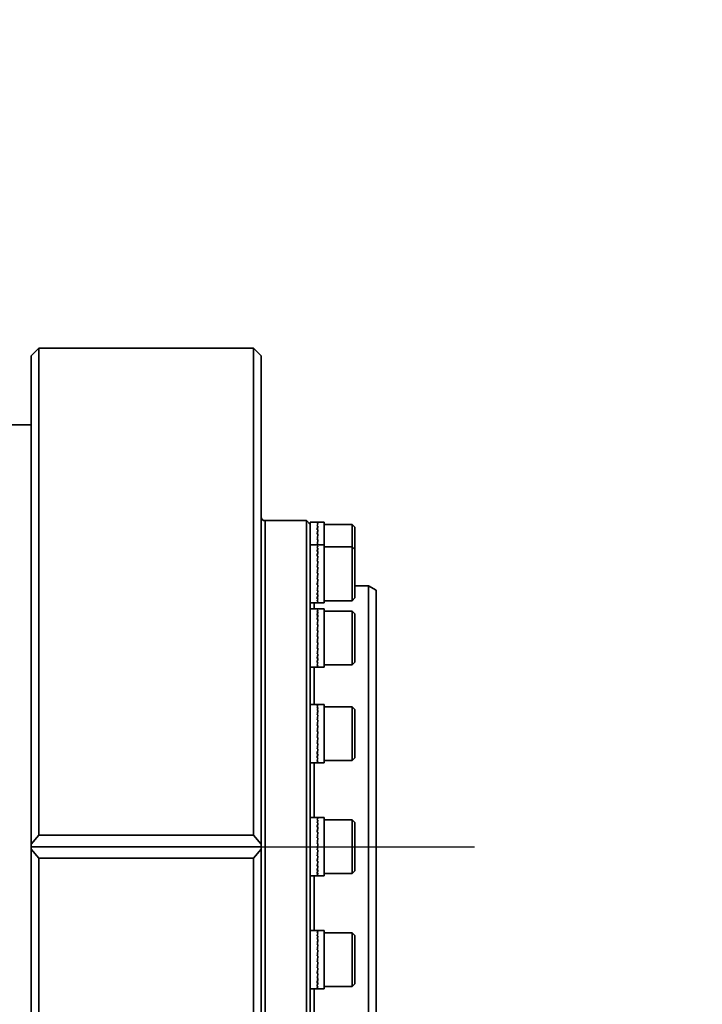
# Model space of a CAD drawing. Header units: millimetres. Extents: x -8713 to 3261, y -18743 to -8704.
# Tile 31 of 154: x -2886 to -2797, y -15415 to -15287. Entities that reach past the tile are written whole.
import ezdxf

# ---------------------------------------------------------------- set-up
doc = ezdxf.new("R2010")
doc.units = ezdxf.units.MM
doc.header["$LTSCALE"] = 10
doc.header["$PDSIZE"] = -1
doc.linetypes.add('CENTER', pattern=[50.8, 31.75, -6.35, 6.35, -6.35])
doc.layers.get('Defpoints').update_dxf_attribs({"true_color": 0x5e5e5e})
doc.layers.add('细实线层', color=7, linetype='Continuous')
doc.dimstyles.new('ISO-25', dxfattribs={"dimscale": 20, "dimtxt": 4, "dimasz": 3.05, "dimexe": 3, "dimexo": 0.625, "dimtad": 1, "dimdec": 0, "dimtxsty": 'Standard', "dimcen": 2.5, "dimclrd": 1, "dimclre": 1, "dimclrt": 4, "dimadec": 1, "dimazin": 2, "dimtfac": 1, "dimtdec": 0, "dimtmove": 0, "dimatfit": 0, "dimfxl": 1, "dimarcsym": 0})

# ---------------------------------------------------------------- blocks, each defined once
blk = doc.blocks.new('*U165')
at = {"color": 0, "linetype": 'CENTER', "transparency": 16777216}
blk.add_line((12.3, 0), (1446, 0), dxfattribs=at)
blk = doc.blocks.new('*D173')
at = {"color": 1, "lineweight": -2, "transparency": 16777216}
blk.add_line((-4272.58, -15394.48), (-2305.07, -14875.62), dxfattribs=at)
at = {"color": 1, "lineweight": 20, "transparency": 16777216}
blk.add_solid([(-2307.66, -14865.79), (-2302.48, -14885.45), (-2246.09, -14860.06)], dxfattribs=at)
at = {"layer": 'Defpoints', "color": 0, "lineweight": 20, "transparency": 16777216}
for p in [(-2246.09, -14860.06), (-4272.58, -15394.48)]:
    blk.add_point(p, dxfattribs=at)
at = {"color": 4, "transparency": 16777216, "insert": (-2602.33, -14899.25), "char_height": 80, "attachment_point": 5, "rotation": 14.7735}
blk.add_mtext('R2096', dxfattribs=at)

msp = doc.modelspace()

# ---------------------------------------------------------------- linework, layer by layer
at = {"layer": '细实线层', "linetype": 'Continuous', "lineweight": 35}
for p, q in [((-2883.38, -15329.48), (-2884.38, -15330.48)), ((-2855.38, -15329.48), (-2883.38, -15329.48)), ((-2883.38, -15329.48), (-2883.38, -15392.98)), ((-2854.38, -15330.48), (-2855.38, -15329.48)), ((-2855.38, -15392.98), (-2855.38, -15329.48)), ((-2884.38, -15394.15), (-2884.38, -15330.48)), ((-2854.38, -15330.48), (-2854.38, -15394.15)), ((-2884.38, -15339.48), (-2889.58, -15339.48)), ((-2848.48, -15351.98), (-2853.88, -15351.98)), ((-2853.88, -15351.98), (-2853.88, -15436.98)), ((-2847.98, -15352.48), (-2848.48, -15351.98)), ((-2848.48, -15436.98), (-2848.48, -15351.98)), ((-2847.03, -15352.18), (-2847.98, -15352.18)), ((-2847.98, -15352.18), (-2847.98, -15352.48)), ((-2847.98, -15352.51), (-2847.98, -15355.11)), ((-2846.99, -15352.2), (-2847.08, -15352.2)), ((-2846.99, -15352.2), (-2847.08, -15352.2)), ((-2846.99, -15352.37), (-2847.08, -15352.37)), ((-2847.08, -15352.37), (-2846.99, -15352.37)), ((-2846.99, -15352.69), (-2847.08, -15352.69)), ((-2847.08, -15352.69), (-2846.99, -15352.69)), ((-2846.18, -15352.18), (-2847.03, -15352.18)), ((-2846.18, -15355.11), (-2846.18, -15352.18)), ((-2842.53, -15352.48), (-2846.18, -15352.48)), ((-2842.18, -15352.83), (-2842.53, -15352.48)), ((-2842.53, -15355.41), (-2842.53, -15352.48)), ((-2842.18, -15352.83), (-2842.18, -15355.76)), ((-2846.99, -15353.16), (-2847.08, -15353.16)), ((-2847.08, -15353.16), (-2846.99, -15353.16)), ((-2846.99, -15353.75), (-2847.08, -15353.75)), ((-2847.08, -15353.75), (-2846.99, -15353.75)), ((-2847.04, -15355.11), (-2847.98, -15355.11)), ((-2847.98, -15355.11), (-2847.98, -15356.3)), ((-2846.99, -15354.44), (-2847.08, -15354.44)), ((-2847.08, -15354.44), (-2846.99, -15354.44)), ((-2846.99, -15355.12), (-2847.08, -15355.12)), ((-2847.08, -15355.12), (-2846.99, -15355.12)), ((-2846.99, -15355.27), (-2847.08, -15355.27)), ((-2847.08, -15355.27), (-2846.99, -15355.27)), ((-2846.99, -15355.57), (-2847.08, -15355.57)), ((-2846.99, -15355.57), (-2847.08, -15355.57)), ((-2846.18, -15355.11), (-2847.04, -15355.11)), ((-2846.18, -15355.4), (-2846.18, -15355.11)), ((-2846.18, -15362.71), (-2846.18, -15355.4)), ((-2842.53, -15355.41), (-2846.18, -15355.41)), ((-2842.18, -15355.76), (-2842.53, -15355.41)), ((-2842.53, -15362.41), (-2842.53, -15355.41)), ((-2847.98, -15356.3), (-2847.98, -15363.71)), ((-2846.99, -15356.02), (-2847.08, -15356.02)), ((-2847.08, -15356.02), (-2846.99, -15356.02)), ((-2846.99, -15356.6), (-2847.08, -15356.6)), ((-2847.08, -15356.6), (-2846.99, -15356.6)), ((-2842.18, -15355.76), (-2842.18, -15362.06)), ((-2846.99, -15357.28), (-2847.08, -15357.28)), ((-2847.08, -15357.28), (-2846.99, -15357.28)), ((-2846.99, -15358.02), (-2847.08, -15358.02)), ((-2847.08, -15358.02), (-2846.99, -15358.02)), ((-2846.99, -15358.81), (-2847.08, -15358.81)), ((-2847.08, -15358.81), (-2846.99, -15358.81)), ((-2846.99, -15358.81), (-2846.99, -15358.81)), ((-2846.99, -15359.6), (-2847.08, -15359.6)), ((-2847.08, -15359.6), (-2847.08, -15359.6)), ((-2847.08, -15359.6), (-2846.99, -15359.6)), ((-2846.99, -15360.37), (-2847.08, -15360.37)), ((-2847.08, -15360.37), (-2846.99, -15360.37)), ((-2840.38, -15360.48), (-2842.18, -15360.48)), ((-2839.38, -15361.06), (-2840.38, -15360.48)), ((-2840.38, -15428.48), (-2840.38, -15360.48)), ((-2846.99, -15361.06), (-2847.08, -15361.06)), ((-2847.08, -15361.06), (-2846.99, -15361.06)), ((-2846.99, -15361.67), (-2847.08, -15361.67)), ((-2847.08, -15361.67), (-2846.99, -15361.67)), ((-2839.38, -15361.06), (-2839.38, -15427.9)), ((-2847.98, -15362.71), (-2847.04, -15362.71)), ((-2846.99, -15362.15), (-2847.08, -15362.15)), ((-2847.08, -15362.15), (-2846.99, -15362.15)), ((-2846.99, -15362.49), (-2847.08, -15362.49)), ((-2847.08, -15362.49), (-2846.99, -15362.49)), ((-2846.99, -15362.68), (-2847.08, -15362.68)), ((-2847.08, -15362.68), (-2846.99, -15362.68)), ((-2847.04, -15362.71), (-2846.18, -15362.71)), ((-2846.18, -15362.41), (-2842.53, -15362.41)), ((-2842.53, -15362.41), (-2842.18, -15362.06)), ((-2847.06, -15363.46), (-2847.98, -15363.46)), ((-2847.98, -15363.71), (-2847.98, -15365.9)), ((-2846.99, -15363.46), (-2847.08, -15363.46)), ((-2847.08, -15363.46), (-2846.99, -15363.46)), ((-2846.99, -15363.59), (-2847.08, -15363.59)), ((-2847.08, -15363.59), (-2846.99, -15363.59)), ((-2846.99, -15363.87), (-2847.08, -15363.87)), ((-2847.08, -15363.87), (-2846.99, -15363.87)), ((-2846.99, -15364.3), (-2847.08, -15364.3)), ((-2847.08, -15364.3), (-2846.99, -15364.3)), ((-2846.18, -15363.46), (-2847.05, -15363.46)), ((-2846.18, -15364.57), (-2846.18, -15363.46)), ((-2842.53, -15363.76), (-2846.18, -15363.76)), ((-2846.18, -15371.06), (-2846.18, -15364.57)), ((-2842.18, -15364.11), (-2842.53, -15363.76)), ((-2842.53, -15370.76), (-2842.53, -15363.76)), ((-2842.18, -15364.11), (-2842.18, -15370.41)), ((-2846.99, -15364.87), (-2847.08, -15364.87)), ((-2846.99, -15364.87), (-2847.08, -15364.87)), ((-2846.99, -15365.53), (-2847.08, -15365.53)), ((-2847.08, -15365.53), (-2846.99, -15365.53)), ((-2847.98, -15365.9), (-2847.98, -15376.99)), ((-2846.99, -15366.27), (-2847.08, -15366.27)), ((-2847.08, -15366.27), (-2846.99, -15366.27)), ((-2846.99, -15367.06), (-2847.08, -15367.06)), ((-2847.08, -15367.06), (-2846.99, -15367.06)), ((-2846.99, -15367.06), (-2846.99, -15367.06)), ((-2846.99, -15367.85), (-2847.08, -15367.85)), ((-2847.08, -15367.85), (-2847.08, -15367.85)), ((-2847.08, -15367.85), (-2846.99, -15367.85)), ((-2846.99, -15368.62), (-2847.08, -15368.62)), ((-2847.08, -15368.62), (-2846.99, -15368.62)), ((-2846.99, -15369.33), (-2847.08, -15369.33)), ((-2847.08, -15369.33), (-2846.99, -15369.33)), ((-2846.99, -15369.94), (-2847.08, -15369.94)), ((-2847.08, -15369.94), (-2846.99, -15369.94)), ((-2846.99, -15370.44), (-2847.08, -15370.44)), ((-2847.08, -15370.44), (-2846.99, -15370.44)), ((-2846.99, -15370.8), (-2847.08, -15370.8)), ((-2847.08, -15370.8), (-2846.99, -15370.8)), ((-2846.18, -15370.76), (-2842.53, -15370.76)), ((-2842.53, -15370.76), (-2842.18, -15370.41)), ((-2847.98, -15371.06), (-2847.06, -15371.06)), ((-2846.99, -15371.01), (-2847.08, -15371.01)), ((-2847.08, -15371.01), (-2846.99, -15371.01)), ((-2847.05, -15371.06), (-2846.18, -15371.06)), ((-2847.07, -15375.95), (-2847.98, -15375.95)), ((-2846.99, -15375.95), (-2847.08, -15375.95)), ((-2846.99, -15376.05), (-2847.08, -15376.05)), ((-2847.08, -15376.05), (-2846.99, -15376.05)), ((-2846.18, -15375.95), (-2847.07, -15375.95)), ((-2846.18, -15378.29), (-2846.18, -15375.95)), ((-2847.98, -15376.99), (-2847.98, -15379.85)), ((-2846.99, -15376.32), (-2847.08, -15376.32)), ((-2847.08, -15376.32), (-2846.99, -15376.32)), ((-2846.99, -15376.73), (-2847.08, -15376.73)), ((-2847.08, -15376.73), (-2846.99, -15376.73)), ((-2846.99, -15377.28), (-2847.08, -15377.28)), ((-2847.08, -15377.28), (-2846.99, -15377.28)), ((-2842.53, -15376.25), (-2846.18, -15376.25)), ((-2842.18, -15376.6), (-2842.53, -15376.25)), ((-2842.53, -15383.25), (-2842.53, -15376.25)), ((-2842.18, -15376.6), (-2842.18, -15382.9)), ((-2846.99, -15377.93), (-2847.08, -15377.93)), ((-2847.08, -15377.93), (-2846.99, -15377.93)), ((-2846.99, -15378.67), (-2847.08, -15378.67)), ((-2846.99, -15378.67), (-2847.08, -15378.67)), ((-2846.18, -15383.55), (-2846.18, -15378.29)), ((-2847.98, -15379.85), (-2847.98, -15392.94)), ((-2846.99, -15379.45), (-2847.08, -15379.45)), ((-2847.08, -15379.45), (-2846.99, -15379.45)), ((-2846.99, -15379.45), (-2846.99, -15379.45)), ((-2846.99, -15380.24), (-2847.08, -15380.24)), ((-2847.08, -15380.24), (-2847.08, -15380.24)), ((-2847.08, -15380.24), (-2846.99, -15380.24)), ((-2846.99, -15381.02), (-2847.08, -15381.02)), ((-2847.08, -15381.02), (-2846.99, -15381.02)), ((-2846.99, -15381.73), (-2847.08, -15381.73)), ((-2847.08, -15381.73), (-2846.99, -15381.73)), ((-2846.99, -15382.36), (-2847.08, -15382.36)), ((-2847.08, -15382.36), (-2846.99, -15382.36)), ((-2847.98, -15383.55), (-2847.07, -15383.55)), ((-2846.99, -15382.88), (-2847.08, -15382.88)), ((-2847.08, -15382.88), (-2846.99, -15382.88)), ((-2846.99, -15383.26), (-2847.08, -15383.26)), ((-2847.08, -15383.26), (-2846.99, -15383.26)), ((-2846.99, -15383.48), (-2847.08, -15383.48)), ((-2847.08, -15383.48), (-2846.99, -15383.48)), ((-2847.07, -15383.55), (-2846.18, -15383.55)), ((-2846.18, -15383.25), (-2842.53, -15383.25)), ((-2842.53, -15383.25), (-2842.18, -15382.9)), ((-2847.08, -15390.68), (-2847.98, -15390.68)), ((-2846.99, -15390.68), (-2847.08, -15390.68)), ((-2846.99, -15390.76), (-2847.08, -15390.76)), ((-2847.08, -15390.76), (-2846.99, -15390.76)), ((-2846.99, -15391.01), (-2847.08, -15391.01)), ((-2847.08, -15391.01), (-2846.99, -15391.01)), ((-2846.99, -15391.41), (-2847.08, -15391.41)), ((-2847.08, -15391.41), (-2846.99, -15391.41)), ((-2846.18, -15390.68), (-2846.99, -15390.68)), ((-2846.18, -15394.48), (-2846.18, -15390.68)), ((-2842.53, -15390.98), (-2846.18, -15390.98)), ((-2842.18, -15391.33), (-2842.53, -15390.98)), ((-2842.53, -15397.98), (-2842.53, -15390.98)), ((-2842.18, -15391.33), (-2842.18, -15397.63)), ((-2846.99, -15391.94), (-2847.08, -15391.94)), ((-2847.08, -15391.94), (-2846.99, -15391.94)), ((-2846.99, -15392.58), (-2847.08, -15392.58)), ((-2847.08, -15392.58), (-2846.99, -15392.58)), ((-2883.38, -15392.98), (-2884.38, -15394.15)), ((-2883.38, -15392.98), (-2855.38, -15392.98)), ((-2854.38, -15394.15), (-2855.38, -15392.98)), ((-2847.98, -15392.94), (-2847.98, -15396.03)), ((-2846.99, -15393.31), (-2847.08, -15393.31)), ((-2847.08, -15393.31), (-2846.99, -15393.31)), ((-2846.99, -15394.08), (-2847.08, -15394.08)), ((-2847.08, -15394.08), (-2846.99, -15394.08)), ((-2846.99, -15394.08), (-2846.99, -15394.08)), ((-2884.38, -15394.15), (-2884.38, -15394.48)), ((-2884.38, -15394.48), (-2854.38, -15394.48)), ((-2884.38, -15394.48), (-2884.38, -15394.81)), ((-2884.38, -15458.48), (-2884.38, -15394.81)), ((-2884.38, -15394.81), (-2883.38, -15395.98)), ((-2855.38, -15395.98), (-2854.38, -15394.81)), ((-2854.38, -15394.15), (-2854.38, -15394.48)), ((-2854.38, -15394.48), (-2854.38, -15394.81)), ((-2854.38, -15394.81), (-2854.38, -15458.48)), ((-2847.08, -15394.88), (-2847.08, -15394.88)), ((-2846.99, -15394.88), (-2847.08, -15394.88)), ((-2846.99, -15394.88), (-2847.08, -15394.88)), ((-2846.18, -15398.28), (-2846.18, -15394.48)), ((-2883.38, -15395.98), (-2883.38, -15459.48)), ((-2883.38, -15395.98), (-2855.38, -15395.98)), ((-2855.38, -15459.48), (-2855.38, -15395.98)), ((-2847.98, -15396.03), (-2847.98, -15409.11)), ((-2847.08, -15395.65), (-2846.99, -15395.65)), ((-2846.99, -15395.66), (-2847.08, -15395.66)), ((-2846.99, -15396.38), (-2847.08, -15396.38)), ((-2847.08, -15396.38), (-2846.99, -15396.38)), ((-2846.99, -15397.02), (-2847.08, -15397.02)), ((-2847.08, -15397.02), (-2846.99, -15397.02)), ((-2847.08, -15397.55), (-2846.99, -15397.55)), ((-2846.99, -15397.56), (-2847.08, -15397.56)), ((-2846.99, -15397.95), (-2847.08, -15397.95)), ((-2847.08, -15397.95), (-2846.99, -15397.95)), ((-2842.53, -15397.98), (-2842.18, -15397.63)), ((-2847.98, -15398.28), (-2847.08, -15398.28)), ((-2846.99, -15398.2), (-2847.08, -15398.2)), ((-2847.08, -15398.2), (-2846.99, -15398.2)), ((-2847.08, -15398.28), (-2846.99, -15398.28)), ((-2846.99, -15398.28), (-2846.18, -15398.28)), ((-2846.18, -15397.98), (-2842.53, -15397.98)), ((-2847, -15405.41), (-2847.98, -15405.41)), ((-2846.99, -15405.48), (-2847.08, -15405.48)), ((-2847.08, -15405.48), (-2846.99, -15405.48)), ((-2846.18, -15405.41), (-2847, -15405.41)), ((-2846.18, -15410.67), (-2846.18, -15405.41)), ((-2846.99, -15405.7), (-2847.08, -15405.7)), ((-2847.08, -15405.7), (-2846.99, -15405.7)), ((-2846.99, -15406.08), (-2847.08, -15406.08)), ((-2847.08, -15406.08), (-2846.99, -15406.08)), ((-2846.99, -15406.6), (-2847.08, -15406.6)), ((-2847.08, -15406.6), (-2846.99, -15406.6)), ((-2842.53, -15405.71), (-2846.18, -15405.71)), ((-2842.18, -15406.06), (-2842.53, -15405.71)), ((-2842.53, -15412.71), (-2842.53, -15405.71)), ((-2842.18, -15406.06), (-2842.18, -15412.36)), ((-2846.99, -15407.23), (-2847.08, -15407.23)), ((-2847.08, -15407.23), (-2846.99, -15407.23)), ((-2846.99, -15407.95), (-2847.08, -15407.95)), ((-2847.08, -15407.95), (-2846.99, -15407.95)), ((-2847.98, -15409.11), (-2847.98, -15411.97)), ((-2846.99, -15408.72), (-2847.08, -15408.72)), ((-2847.08, -15408.72), (-2846.99, -15408.72)), ((-2847.08, -15409.51), (-2847.08, -15409.51)), ((-2847.08, -15409.51), (-2846.99, -15409.51)), ((-2846.99, -15408.72), (-2846.99, -15408.72)), ((-2846.99, -15409.51), (-2847.08, -15409.51)), ((-2846.99, -15410.29), (-2847.08, -15410.29)), ((-2847.08, -15410.29), (-2846.99, -15410.29)), ((-2846.18, -15413.01), (-2846.18, -15410.67)), ((-2847.98, -15411.97), (-2847.98, -15423.07)), ((-2846.99, -15411.03), (-2847.08, -15411.03)), ((-2846.99, -15411.03), (-2847.08, -15411.03)), ((-2846.99, -15411.68), (-2847.08, -15411.68)), ((-2847.08, -15411.68), (-2846.99, -15411.68)), ((-2847.98, -15413.01), (-2847, -15413.01)), ((-2846.99, -15412.23), (-2847.08, -15412.23)), ((-2847.08, -15412.23), (-2846.99, -15412.23)), ((-2846.99, -15412.64), (-2847.08, -15412.64)), ((-2847.08, -15412.64), (-2846.99, -15412.64)), ((-2846.99, -15412.91), (-2847.08, -15412.91)), ((-2847.08, -15412.91), (-2846.99, -15412.91)), ((-2847.08, -15413.01), (-2846.99, -15413.01)), ((-2847, -15413.01), (-2846.18, -15413.01)), ((-2846.18, -15412.71), (-2842.53, -15412.71)), ((-2842.53, -15412.71), (-2842.18, -15412.36))]:
    msp.add_line(p, q, dxfattribs=at)
msp.add_arc((-2853.88, -15351.48), 0.5, 180, 270, dxfattribs=at)
for centre, major_axis, ratio, start_param, end_param in [((-2846.99, -15355.98), (-0.05, 3.8), 0.113277, 6.281822, 6.386739), ((-2847.08, -15355.98), (0.05, 3.8), 0.113274, 0.001366, 0.106086), ((-2846.99, -15355.98), (0.05, 3.8), 0.113272, 0.106286, 0.315725), ((-2847.08, -15355.98), (0.14, 3.8), 0.108204, 0.108574, 0.318013), ((-2846.99, -15355.98), (0.14, 3.8), 0.108197, 0.318213, 0.527652), ((-2847.08, -15355.98), (0.22, 3.8), 0.098331, 0.319815, 0.529254), ((-2846.99, -15355.98), (0.22, 3.8), 0.09832, 0.529453, 0.738892), ((-2847.08, -15355.98), (0.29, 3.8), 0.084163, 0.53006, 0.739499), ((-2846.99, -15355.98), (0.29, 3.8), 0.084148, 0.739697, 0.949136), ((-2847.08, -15355.98), (0.35, 3.8), 0.066391, 0.739184, 0.948624), ((-2846.99, -15355.98), (0.35, 3.8), 0.066373, 0.94882, 1.158259), ((-2847.08, -15355.98), (0.4, 3.8), 0.045836, 0.947258, 1.156697), ((-2846.99, -15355.98), (0.4, 3.8), 0.045815, 1.156893, 1.366332), ((-2847.08, -15355.98), (0.42, 3.8), 0.023394, 1.154525, 1.363965), ((-2846.99, -15358.91), (-0.06, 3.8), 0.112918, 6.281487, 6.360224), ((-2847.08, -15358.91), (0.03, 3.8), 0.113554, 0.001028, 0.079568), ((-2846.99, -15358.91), (0.03, 3.8), 0.113553, 0.079768, 0.289207), ((-2847.08, -15358.91), (0.12, 3.8), 0.109108, 0.082112, 0.291552), ((-2846.99, -15358.91), (0.12, 3.8), 0.109102, 0.291751, 0.501191), ((-2847.08, -15358.91), (0.21, 3.8), 0.099812, 0.293459, 0.502899), ((-2846.99, -15358.91), (0.21, 3.8), 0.099801, 0.503097, 0.712537), ((-2847.08, -15358.91), (0.28, 3.8), 0.086146, 0.50384, 0.713279), ((-2846.99, -15358.91), (0.28, 3.8), 0.086132, 0.713477, 0.922917), ((-2847.08, -15358.91), (0.35, 3.8), 0.068782, 0.713104, 0.922544), ((-2846.99, -15358.91), (0.35, 3.8), 0.068765, 0.92274, 1.13218), ((-2847.08, -15358.91), (0.39, 3.8), 0.048527, 0.921299, 1.130739), ((-2846.99, -15358.91), (0.39, 3.8), 0.048507, 1.130934, 1.340374), ((-2847.08, -15358.91), (0.42, 3.8), 0.02627, 1.128649, 1.338089), ((-2846.99, -15358.91), (0.42, 3.8), 0.026249, 1.338284, 1.547723), ((-2847.08, -15358.91), (0.43, 3.8), 0.002944, 1.335512, 1.544952), ((-2846.99, -15358.91), (0.43, 3.8), 0.002922, 1.545146, 1.754586), ((-2847.08, -15358.91), (0.43, 3.8), 0.020502, 4.531427, 4.740866), ((-2846.99, -15358.91), (0.43, 3.8), 0.020524, 4.321792, 4.531232), ((-2847.08, -15358.91), (0.4, 3.8), 0.043115, 4.324236, 4.533675), ((-2846.99, -15358.91), (0.4, 3.8), 0.043135, 4.114601, 4.324041), ((-2847.08, -15358.91), (0.36, 3.8), 0.063956, 4.116279, 4.325719), ((-2846.99, -15358.91), (0.36, 3.8), 0.063975, 3.906644, 4.116083), ((-2847.08, -15358.91), (0.3, 3.8), 0.082122, 3.907294, 4.116734), ((-2846.99, -15358.91), (0.3, 3.8), 0.082138, 3.697657, 3.907097), ((-2847.08, -15358.91), (0.23, 3.8), 0.096782, 3.697186, 3.906626), ((-2846.99, -15358.91), (0.23, 3.8), 0.096794, 3.487549, 3.696988), ((-2847.08, -15358.91), (0.15, 3.8), 0.107224, 3.486057, 3.695496), ((-2846.99, -15358.91), (0.15, 3.8), 0.107232, 3.276418, 3.485857), ((-2847.08, -15358.91), (0.06, 3.8), 0.112915, 3.274193, 3.483632), ((-2846.99, -15358.91), (0.06, 3.8), 0.112918, 3.143291, 3.273993), ((-2847.08, -15358.91), (-0.03, 3.8), 0.113554, 3.140564, 3.271464), ((-2846.99, -15367.26), (-0.07, 3.8), 0.11248, 6.281158, 6.333715), ((-2846.99, -15367.26), (0.02, 3.8), 0.113753, 0.053247, 0.262686), ((-2847.08, -15367.26), (0.11, 3.8), 0.109936, 0.055641, 0.26508), ((-2847.08, -15367.26), (0.02, 3.8), 0.113755, 0.000687, 0.053047), ((-2846.99, -15367.26), (0.11, 3.8), 0.109931, 0.26528, 0.474719), ((-2847.08, -15367.26), (0.2, 3.8), 0.101225, 0.267089, 0.476528), ((-2846.99, -15367.26), (0.2, 3.8), 0.101215, 0.476727, 0.686166), ((-2847.08, -15367.26), (0.27, 3.8), 0.088072, 0.477602, 0.687042), ((-2846.99, -15367.26), (0.27, 3.8), 0.088058, 0.687239, 0.896679), ((-2847.08, -15367.26), (0.34, 3.8), 0.071129, 0.687007, 0.896447), ((-2846.99, -15367.26), (0.34, 3.8), 0.071111, 0.896644, 1.106083), ((-2847.08, -15367.26), (0.39, 3.8), 0.051187, 0.895327, 1.104767), ((-2846.99, -15367.26), (0.39, 3.8), 0.051168, 1.104962, 1.314402), ((-2847.08, -15367.26), (0.42, 3.8), 0.02913, 1.102765, 1.312205), ((-2846.99, -15367.26), (0.42, 3.8), 0.029109, 1.3124, 1.52184), ((-2847.08, -15367.26), (0.43, 3.8), 0.005886, 1.309667, 1.519106), ((-2846.99, -15367.26), (0.43, 3.8), 0.005864, 1.519301, 1.72874), ((-2847.08, -15367.26), (0.43, 3.8), 0.017597, 4.55729, 4.766729), ((-2846.99, -15367.26), (0.43, 3.8), 0.017619, 4.347656, 4.557095), ((-2847.08, -15367.26), (0.4, 3.8), 0.040366, 4.35017, 4.559609), ((-2846.99, -15367.26), (0.4, 3.8), 0.040387, 4.140535, 4.349974), ((-2847.08, -15367.26), (0.36, 3.8), 0.061479, 4.142326, 4.351766), ((-2846.99, -15367.26), (0.36, 3.8), 0.061498, 3.932691, 4.14213), ((-2847.08, -15367.26), (0.31, 3.8), 0.080027, 3.933479, 4.142918), ((-2846.99, -15367.26), (0.31, 3.8), 0.080043, 3.723842, 3.933282), ((-2847.08, -15367.26), (0.24, 3.8), 0.095167, 3.72351, 3.932949), ((-2846.99, -15367.26), (0.24, 3.8), 0.09518, 3.513872, 3.723312), ((-2847.08, -15367.26), (0.16, 3.8), 0.10617, 3.512495, 3.721935), ((-2846.99, -15367.26), (0.16, 3.8), 0.106178, 3.302857, 3.512296), ((-2847.08, -15367.26), (0.07, 3.8), 0.112476, 3.300702, 3.510142), ((-2847.08, -15367.26), (-0.02, 3.8), 0.113755, 3.088546, 3.297985), ((-2846.99, -15367.26), (0.07, 3.8), 0.11248, 3.14362, 3.300503), ((-2846.99, -15379.75), (0.01, 3.8), 0.113874, 0.026724, 0.236163), ((-2847.08, -15379.75), (0.1, 3.8), 0.110688, 0.18624, 0.238599), ((-2846.99, -15379.75), (0.1, 3.8), 0.110683, 0.238799, 0.448239), ((-2847.08, -15379.75), (0.19, 3.8), 0.102568, 0.240703, 0.450143), ((-2846.99, -15379.75), (0.19, 3.8), 0.102559, 0.450341, 0.659781), ((-2847.08, -15379.75), (0.27, 3.8), 0.089939, 0.451347, 0.660786), ((-2846.99, -15379.75), (0.27, 3.8), 0.089925, 0.660984, 0.870424), ((-2847.08, -15379.75), (0.33, 3.8), 0.073428, 0.660894, 0.870333), ((-2846.99, -15379.75), (0.33, 3.8), 0.073411, 0.87053, 1.079969), ((-2847.08, -15379.75), (0.38, 3.8), 0.053815, 0.869341, 1.078781), ((-2846.99, -15379.75), (0.38, 3.8), 0.053795, 1.078976, 1.288416), ((-2847.08, -15379.75), (0.42, 3.8), 0.031972, 1.076873, 1.286313), ((-2846.99, -15379.75), (0.42, 3.8), 0.03195, 1.286508, 1.495947), ((-2847.08, -15379.75), (0.43, 3.8), 0.008824, 1.283819, 1.493259), ((-2846.99, -15379.75), (0.43, 3.8), 0.008802, 1.493453, 1.702893), ((-2847.08, -15379.75), (0.43, 3.8), 0.014682, 4.583148, 4.792587), ((-2846.99, -15379.75), (0.43, 3.8), 0.014704, 4.373513, 4.582953), ((-2847.08, -15379.75), (0.41, 3.8), 0.037591, 4.376092, 4.585532), ((-2846.99, -15379.75), (0.41, 3.8), 0.037612, 4.166457, 4.375897), ((-2847.08, -15379.75), (0.37, 3.8), 0.058962, 4.168357, 4.377797), ((-2846.99, -15379.75), (0.37, 3.8), 0.058981, 3.958722, 4.168161), ((-2847.08, -15379.75), (0.32, 3.8), 0.077879, 3.959645, 4.169085), ((-2846.99, -15379.75), (0.32, 3.8), 0.077895, 3.750009, 3.959448), ((-2847.08, -15379.75), (0.25, 3.8), 0.093487, 3.749817, 3.959256), ((-2846.99, -15379.75), (0.25, 3.8), 0.0935, 3.540179, 3.749618), ((-2847.08, -15379.75), (0.17, 3.8), 0.105042, 3.538922, 3.748362), ((-2846.99, -15379.75), (0.17, 3.8), 0.10505, 3.329283, 3.538723), ((-2847.08, -15379.75), (0.08, 3.8), 0.111958, 3.327206, 3.536645), ((-2846.99, -15379.75), (0.08, 3.8), 0.111963, 3.117567, 3.327006), ((-2847.08, -15379.75), (-0.01, 3.8), 0.113875, 3.115069, 3.324508), ((-2846.99, -15394.48), (0, 3.8), 0.113915, 0.0002, 0.209639), ((-2847.08, -15394.48), (0.09, 3.8), 0.111362, 0.002671, 0.21211), ((-2846.99, -15394.48), (0.09, 3.8), 0.111357, 0.21231, 0.421749), ((-2847.08, -15394.48), (0.18, 3.8), 0.103841, 0.214303, 0.423743), ((-2846.99, -15394.48), (0.18, 3.8), 0.103832, 0.423942, 0.633381), ((-2847.08, -15394.48), (0.26, 3.8), 0.091744, 0.425074, 0.634514), ((-2846.99, -15394.48), (0.26, 3.8), 0.091731, 0.634712, 0.844151), ((-2847.08, -15394.48), (0.32, 3.8), 0.075678, 0.634762, 0.844202), ((-2846.99, -15394.48), (0.32, 3.8), 0.075662, 0.844399, 1.053838), ((-2847.08, -15394.48), (0.38, 3.8), 0.056407, 0.843341, 1.05278), ((-2846.99, -15394.48), (0.38, 3.8), 0.056387, 1.052976, 1.262416), ((-2847.08, -15394.48), (0.41, 3.8), 0.034793, 1.050972, 1.260411), ((-2846.99, -15394.48), (0.41, 3.8), 0.034772, 1.260606, 1.470046), ((-2847.08, -15394.48), (0.43, 3.8), 0.011756, 1.257969, 1.467409), ((-2846.99, -15394.48), (0.43, 3.8), 0.011734, 1.467603, 1.677043), ((-2847.08, -15394.48), (0.43, 3.8), 0.011756, 4.609001, 4.818441), ((-2846.99, -15394.48), (0.43, 3.8), 0.011778, 4.399367, 4.608807), ((-2847.08, -15394.48), (0.41, 3.8), 0.034793, 4.402004, 4.611443), ((-2847.08, -15394.48), (0.38, 3.8), 0.056407, 4.194373, 4.403812), ((-2846.99, -15394.48), (0.41, 3.8), 0.034814, 4.192369, 4.401809), ((-2846.99, -15394.48), (0.38, 3.8), 0.056426, 3.984737, 4.194177), ((-2847.08, -15394.48), (0.32, 3.8), 0.075678, 3.985794, 4.195234), ((-2846.99, -15394.48), (0.32, 3.8), 0.075695, 3.776158, 3.985597), ((-2847.08, -15394.48), (0.26, 3.8), 0.091744, 3.776106, 3.985546), ((-2847.08, -15394.48), (0.18, 3.8), 0.103841, 3.565335, 3.774775), ((-2846.99, -15394.48), (0.26, 3.8), 0.091758, 3.566469, 3.775908), ((-2846.99, -15394.48), (0.18, 3.8), 0.10385, 3.355697, 3.565137), ((-2847.08, -15394.48), (0.09, 3.8), 0.111362, 3.353703, 3.563142), ((-2846.99, -15394.48), (0.09, 3.8), 0.111367, 3.144064, 3.353503), ((-2847.08, -15394.48), (0, 3.8), 0.113915, 3.141593, 3.351032), ((-2846.99, -15409.21), (-0.01, 3.8), 0.113875, 6.256861, 6.466301), ((-2847.08, -15409.21), (0.08, 3.8), 0.111958, 6.259359, 6.468799), ((-2846.99, -15409.21), (0.08, 3.8), 0.111954, 0.185813, 0.395252), ((-2847.08, -15409.21), (0.17, 3.8), 0.105042, 0.18789, 0.397329), ((-2846.99, -15409.21), (0.17, 3.8), 0.105033, 0.397528, 0.606968), ((-2847.08, -15409.21), (0.25, 3.8), 0.093487, 0.398784, 0.608224), ((-2846.99, -15409.21), (0.25, 3.8), 0.093475, 0.608422, 0.817862), ((-2847.08, -15409.21), (0.32, 3.8), 0.077879, 0.608613, 0.818053), ((-2846.99, -15409.21), (0.32, 3.8), 0.077862, 0.81825, 1.027689), ((-2847.08, -15409.21), (0.37, 3.8), 0.058962, 0.817325, 1.026765), ((-2846.99, -15409.21), (0.37, 3.8), 0.058943, 1.026961, 1.2364), ((-2847.08, -15409.21), (0.41, 3.8), 0.037591, 1.02506, 1.234499), ((-2846.99, -15409.21), (0.41, 3.8), 0.03757, 1.234695, 1.444134), ((-2847.08, -15409.21), (0.43, 3.8), 0.014682, 1.232116, 1.441555), ((-2846.99, -15409.21), (0.43, 3.8), 0.01466, 1.44175, 1.651189), ((-2847.08, -15409.21), (0.43, 3.8), 0.008824, 4.634851, 4.844291), ((-2847.08, -15409.21), (0.42, 3.8), 0.031972, 4.427905, 4.637345), ((-2846.99, -15409.21), (0.43, 3.8), 0.008846, 4.425217, 4.634657), ((-2846.99, -15409.21), (0.42, 3.8), 0.031993, 4.218271, 4.42771), ((-2847.08, -15409.21), (0.38, 3.8), 0.053815, 4.220373, 4.429813), ((-2846.99, -15409.21), (0.38, 3.8), 0.053834, 4.010738, 4.220177), ((-2847.08, -15409.21), (0.33, 3.8), 0.073428, 4.011926, 4.221365), ((-2846.99, -15409.21), (0.33, 3.8), 0.073445, 3.802289, 4.011729), ((-2847.08, -15409.21), (0.27, 3.8), 0.089939, 3.802379, 4.011819), ((-2846.99, -15409.21), (0.27, 3.8), 0.089952, 3.592742, 3.802181), ((-2847.08, -15409.21), (0.19, 3.8), 0.102568, 3.591735, 3.801175), ((-2846.99, -15409.21), (0.19, 3.8), 0.102578, 3.382097, 3.591536), ((-2847.08, -15409.21), (0.1, 3.8), 0.110688, 3.380192, 3.589632), ((-2846.99, -15409.21), (0.1, 3.8), 0.110693, 3.170553, 3.379993), ((-2847.08, -15409.21), (0.01, 3.8), 0.113875, 3.168117, 3.377556), ((-2847.08, -15409.21), (-0.08, 3.8), 0.111958, 3.113059, 3.165419)]:
    msp.add_ellipse(centre, major_axis=major_axis, ratio=ratio, start_param=start_param, end_param=end_param, dxfattribs=at)
for points, knots in [([(-2847.48, -15362.71), (-2847.48, -15362.81), (-2847.48, -15362.97), (-2847.48, -15363.32), (-2847.48, -15363.46)], [0, 0, 0, 0, 0.599191, 1, 1, 1, 1]), ([(-2847.48, -15371.06), (-2847.48, -15372.47), (-2847.48, -15373.98), (-2847.48, -15375.83), (-2847.48, -15375.95)], [0, 0, 0, 0, 0.9356, 1, 1, 1, 1]), ([(-2847.48, -15383.55), (-2847.48, -15384.96), (-2847.48, -15387.28), (-2847.48, -15389.73), (-2847.48, -15390.68)], [0, 0, 0, 0, 0.612183, 1, 1, 1, 1]), ([(-2847.48, -15398.28), (-2847.48, -15399.23), (-2847.48, -15401.69), (-2847.48, -15404), (-2847.48, -15405.41)], [0, 0, 0, 0, 0.387817, 1, 1, 1, 1]), ([(-2847.48, -15413.01), (-2847.48, -15413.13), (-2847.48, -15414.98), (-2847.48, -15416.49), (-2847.48, -15417.9)], [0, 0, 0, 0, 0.0644, 1, 1, 1, 1])]:
    msp.add_open_spline(points, degree=3, knots=knots, dxfattribs=at)

# ---------------------------------------------------------------- block references
at = {"color": 4, "linetype": 'CENTER'}
msp.add_blockref('*U165', (-4272.58, -15394.48), dxfattribs=at)

# ---------------------------------------------------------------- dimensions: what is measured, and where the dimension line sits
dim = msp.add_radius_dim(center=(-4272.58, -15394.48), mpoint=(-2246.09, -14860.06), dimstyle='ISO-25')
dim.commit()
dim.dimension.update_dxf_attribs({"geometry": '*D173', "text_midpoint": (-2588.83, -14950.45), "dimtype": 164})

doc.saveas('drawing.dxf')
